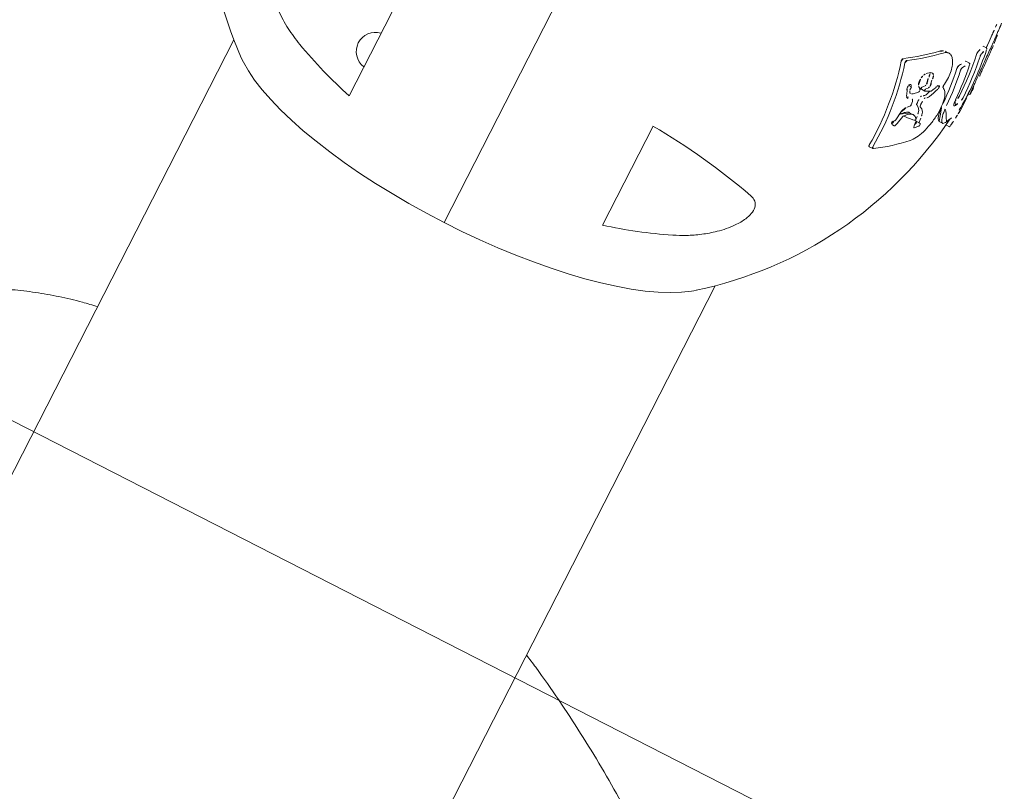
# Model space of a CAD drawing. Extents: x 5459245 to 5462690, y 5971016 to 5972523.
# Tile 95 of 198: x 5462451.757 to 5462452, y 5972211.344 to 5972211.534. Entities that reach past the tile are written whole.
import ezdxf

# ---------------------------------------------------------------- set-up
doc = ezdxf.new("R2010")
doc.units = 0
doc.layers.add('A_MAŁA ARCHITEKTURA', color=195, linetype='CONTINUOUS', lineweight=9)

# ---------------------------------------------------------------- blocks, each defined once
blk = doc.blocks.new('A$C43995eb0')
at = {"layer": 'A_MAŁA ARCHITEKTURA'}
blk.add_line((3836.64, 150), (3836.64, -150), dxfattribs=at)
at = {"layer": 'A_MAŁA ARCHITEKTURA', "linetype": 'Continuous'}
for p, q in [((3645.84, 99.45), (3645.84, 98.45)), ((3657.95, 100.45), (3657.95, 100.91)), ((3658.95, 100.6), (3662.56, 100.61)), ((3667.24, 99.08), (3667.24, 100.07)), ((3651.06, 97.34), (3651.06, 96.34)), ((3667.26, 97.17), (3667.26, 98.17)), ((3659.42, 93.19), (3659.42, 93.24)), ((3659.61, 92.86), (3659.66, 92.89)), ((3659.61, 92.8), (3659.61, 92.86)), ((3659.7, 92.75), (3659.7, 92.94)), ((3660.35, 93.28), (3660.9, 93.06)), ((3660.36, 92.62), (3661.02, 92.31)), ((3660.95, 93.03), (3660.9, 93.06)), ((3661.66, 92.8), (3660.95, 93.03)), ((3661.5, 92.03), (3661.02, 92.31)), ((3661.66, 92.8), (3662.86, 92.33)), ((3666.45, 91.99), (3667.1, 92.48)), ((3669.64, 92.87), (3668.6, 92.8)), ((3669.79, 92.97), (3669.85, 93.27)), ((3669.79, 91.97), (3669.79, 92.97)), ((3669.81, 92.06), (3669.85, 92.27)), ((3670.07, 92.13), (3671.02, 92.26)), ((3670.58, 93.28), (3671.43, 92.41)), ((3671.3, 92.28), (3671.02, 92.26)), ((3651.2, 91.68), (3651.2, 90.68)), ((3657.52, 89.81), (3657.39, 90.33)), ((3658.21, 89.01), (3657.52, 89.81)), ((3661.18, 91.04), (3661.63, 90.64)), ((3661.18, 90.04), (3661.63, 89.64)), ((3661.57, 91.97), (3662.19, 90.71)), ((3661.66, 91.8), (3662.86, 91.33)), ((3662.19, 89.71), (3662.19, 90.66)), ((3666.14, 91.42), (3666.45, 91.99)), ((3666.14, 90.42), (3666.45, 90.99)), ((3666.45, 90.99), (3667.1, 91.48)), ((3669.64, 91.87), (3668.6, 91.8)), ((3668.67, 90.77), (3668.67, 89.77)), ((3662.61, 89.49), (3662.79, 89.5)), ((3662.99, 87.29), (3663.44, 87.26)), ((3663.15, 89.4), (3664.09, 88.4)), ((3664.22, 87.57), (3664.16, 87.5)), ((3664.31, 87.81), (3664.22, 87.57)), ((3665.39, 87.65), (3665.51, 87.31)), ((3665.56, 89), (3665.84, 89.09)), ((3665.84, 89.09), (3666.75, 89.24)), ((3667.65, 88.61), (3667.19, 89.11)), ((3671.77, 87.51), (3669.54, 87.75)), ((3672.37, 88.25), (3670.24, 88.7)), ((3672.27, 87.17), (3672.16, 87.32)), ((3672.37, 87.25), (3672.18, 87.29)), ((3672.37, 88.25), (3672.84, 88.13)), ((3672.37, 87.25), (3672.84, 87.13)), ((3672.84, 88.13), (3673.08, 88.03)), ((3673.23, 87.81), (3673.23, 87.51)), ((3673.25, 87.65), (3673.24, 87.86)), ((3662.77, 86.49), (3662.77, 87.16)), ((3663.56, 86.47), (3663.27, 86.44)), ((3665.33, 87.21), (3664.11, 86.74)), ((3672.84, 87.13), (3673.08, 87.03)), ((3680.6, 84.71), (3680.6, 85.71)), ((4043.6, 66.5), (3728.38, 66.5)), ((3727.69, 35), (3700.3, 35)), ((3744.84, 0), (3604.16, 0)), ((3727.69, -35), (3700.3, -35)), ((3728.38, -66.5), (4043.6, -66.5))]:
    blk.add_line(p, q, dxfattribs=at)
at = {"layer": 'A_MAŁA ARCHITEKTURA', "linetype": 'Continuous', "flags": 128}
blk.add_lwpolyline([(3731.47, 62.86), (3732.17, 61.94), (3733.55, 59.85), (3734.87, 57.45), (3736.14, 54.73), (3737.34, 51.73), (3738.47, 48.45), (3739.53, 44.91), (3740.5, 41.13), (3741.39, 37.13), (3742.18, 32.94), (3742.87, 28.57), (3743.47, 24.04), (3743.96, 19.39), (3744.34, 14.63), (3744.62, 9.8), (3744.78, 4.91), (3744.84, 0), (3744.78, -4.91), (3744.62, -9.8), (3744.34, -14.63), (3743.96, -19.39), (3743.47, -24.04), (3742.87, -28.57), (3742.18, -32.94), (3741.39, -37.13), (3740.5, -41.13), (3739.53, -44.91), (3738.47, -48.45), (3737.34, -51.73), (3736.14, -54.73), (3734.87, -57.45), (3733.55, -59.85), (3732.17, -61.94), (3731.47, -62.86)], dxfattribs=at)
at = {"layer": 'A_MAŁA ARCHITEKTURA', "linetype": 'Continuous'}
for centre, radius, start, end in [((3641.2, 81.15), 18.88, 92.7495, 105.1049), ((3653.69, 1), 100, 95.5734, 98.8484), ((3645.78, 82.1), 18.51, 92.6634, 95.5751), ((3640.73, 79.67), 20.41, 70.4579, 75.3054), ((3658.17, 19.26), 81.2, 87.4318, 98.4741), ((3660.38, 19.07), 80.72, 90.7035, 98.5295), ((3653.69, 1), 100, 87.5715, 90.4986), ((3652.16, 78.55), 22.62, 64.523, 69.071), ((3653.69, 1), 100, 83.6768, 84.9997), ((3657.2, 79.46), 21.52, 64.3724, 75.3058), ((3655.7, 19.13), 81.76, 82.1437, 84.5904), ((3641.16, 80.51), 18.52, 92.6888, 98.8633), ((3640.73, 78.67), 20.41, 70.4579, 75.3054), ((3660.38, 18.07), 80.72, 90.7035, 98.5295), ((3638.07, 74.06), 26.63, 56.4841, 60.645), ((3663.41, 18.78), 79.64, 91.9637, 98.6487), ((3665.61, 18.53), 78.56, 91.991, 98.769), ((3652.34, 78.01), 22.12, 67.1658, 69.0951), ((3653.69, 0), 100, 38.9444, 83.1894), ((3638.07, 73.06), 26.63, 56.4841, 60.645), ((3665.61, 17.53), 78.56, 91.991, 98.769), ((3639.56, 57.9), 49.62, 34.3316, 44.9926), ((3615.23, 55.4), 50.63, 33.5638, 43.7333), ((3615.23, 54.4), 50.63, 33.5638, 43.7333), ((3676.6, 16.3), 69.31, 86.9972, 105.3368), ((3676.6, 15.3), 69.31, 86.9972, 105.3368), ((3870.12, 24.9), 170.12, 166.6146, 176.5968), ((3616.05, 5.87), 115.37, 14.6223, 23.3196), ((3715.08, -34.21), 4.69, 189.6654, 350.3346), ((3616.05, -5.87), 115.37, 336.6804, 345.3777), ((3653.69, 0), 100, 277.8653, 321.0556)]:
    blk.add_arc(centre, radius, start, end, dxfattribs=at)
for points, knots in [([(4142.89, 66.5), (4142.22, 67.87), (4140.12, 72.2), (4136.28, 79.34), (4131.39, 87.92), (4126.2, 96.34), (4120.77, 104.57), (4115.1, 112.59), (4109.18, 120.42), (4103.01, 128.06), (4096.61, 135.47), (4089.99, 142.66), (4083.16, 149.61), (4076.07, 156.36), (4069.1, 162.6), (4062.46, 168.17), (4056.39, 172.96), (4050.79, 177.15), (4045.5, 180.81), (4040.46, 183.99), (4035.48, 186.83), (4030.52, 189.34), (4025.57, 191.55), (4020.59, 193.47), (4015.46, 195.14), (4010.18, 196.55), (4004.72, 197.69), (3999.21, 198.53), (3993.62, 199.06), (3987.99, 199.29), (3982.33, 199.21), (3976.68, 198.81), (3971.05, 198.1), (3965.46, 197.07), (3959.92, 195.74), (3954.51, 194.1), (3949.3, 192.21), (3944.3, 190.08), (3939.45, 187.73), (3934.66, 185.11), (3929.92, 182.23), (3925.19, 179.08), (3920.42, 175.64), (3915.43, 171.81), (3909.6, 167.17), (3903.08, 161.65), (3896.09, 155.34), (3889.24, 148.75), (3882.55, 141.88), (3876.02, 134.74), (3869.67, 127.33), (3863.53, 119.68), (3857.61, 111.82), (3851.95, 103.78), (3846.55, 95.56), (3841.42, 87.18), (3836.57, 78.63), (3832.89, 71.73), (3830.91, 67.64), (3830.36, 66.5)], [0, 0, 0, 0, 0.01066, 0.033627, 0.056679, 0.079754, 0.102774, 0.125591, 0.148493, 0.171399, 0.194218, 0.216979, 0.239712, 0.26238, 0.285441, 0.305184, 0.322962, 0.339563, 0.354187, 0.368049, 0.381376, 0.394308, 0.406949, 0.419377, 0.431648, 0.444681, 0.45757, 0.47061, 0.483696, 0.496826, 0.509996, 0.523199, 0.536431, 0.549682, 0.562944, 0.576226, 0.589237, 0.601702, 0.614272, 0.626982, 0.639904, 0.653137, 0.666825, 0.681164, 0.697205, 0.718971, 0.740909, 0.763063, 0.785428, 0.807993, 0.830737, 0.853644, 0.876588, 0.899517, 0.922434, 0.945343, 0.968245, 0.991144, 1, 1, 1, 1]), ([(3657.92, 100.91), (3657.91, 100.91), (3657.9, 100.9), (3657.47, 100.88), (3656.69, 100.84), (3655.61, 100.78), (3654.25, 100.71), (3652.69, 100.63), (3650.97, 100.54), (3649.16, 100.45), (3647.33, 100.36), (3645.55, 100.27), (3643.89, 100.19), (3642.43, 100.11), (3641.17, 100.05), (3640.59, 100.02), (3640.29, 100.01)], [0, 0, 0, 0, 0.054157, 0.126813, 0.199546, 0.272224, 0.344903, 0.417634, 0.490291, 0.563107, 0.635772, 0.708706, 0.781715, 0.854329, 0.926953, 1, 1, 1, 1]), ([(3652.43, 100.98), (3652.61, 100.99), (3652.96, 101), (3652.69, 100.99), (3651.84, 100.94), (3650.51, 100.87), (3648.89, 100.79), (3647.26, 100.71), (3645.79, 100.64), (3645.21, 100.61), (3644.92, 100.59)], [0, 0, 0, 0, 0.125363, 0.250002, 0.37487, 0.499739, 0.624391, 0.749729, 0.874846, 1, 1, 1, 1]), ([(3645.9, 99.41), (3645.88, 99.42), (3645.82, 99.44), (3645.86, 99.49), (3645.99, 99.53), (3646.13, 99.56), (3646.21, 99.57)], [0, 0, 0, 0, 0.249697, 0.499554, 0.749427, 1, 1, 1, 1]), ([(3652.27, 100.97), (3652.23, 100.97), (3652.19, 100.97), (3652.21, 100.96), (3652.21, 100.96)], [0, 0, 0, 0, 0.885576, 1, 1, 1, 1]), ([(3657.95, 100.56), (3658.09, 100.56), (3658.53, 100.56), (3658.78, 100.58), (3658.95, 100.6)], [0, 0, 0, 0, 0.316959, 1, 1, 1, 1]), ([(3659.39, 99.78), (3659.43, 99.78), (3659.5, 99.78), (3659.67, 99.77), (3659.88, 99.75), (3660.11, 99.72), (3660.19, 99.69), (3660.24, 99.68)], [0, 0, 0, 0, 0.125396, 0.250607, 0.500138, 0.749752, 1, 1, 1, 1]), ([(3661.81, 100.37), (3661.89, 100.37), (3662.05, 100.36), (3662.3, 100.33), (3662.53, 100.31), (3662.62, 100.29), (3662.66, 100.28)], [0, 0, 0, 0, 0.249698, 0.499539, 0.74943, 1, 1, 1, 1]), ([(3663.41, 100.52), (3663.33, 100.53), (3663.17, 100.55), (3662.92, 100.57), (3662.69, 100.59), (3662.6, 100.6), (3662.56, 100.61)], [0, 0, 0, 0, 0.249732, 0.499563, 0.749427, 1, 1, 1, 1]), ([(3667.24, 100.07), (3667.23, 100.07), (3667.22, 100.07), (3667.09, 100.09), (3666.95, 100.11), (3666.88, 100.12)], [0, 0, 0, 0, 0.303665, 0.651375, 1, 1, 1, 1]), ([(3645.88, 99.28), (3645.78, 99.28), (3645.08, 99.24), (3643.9, 99.19), (3642.43, 99.11), (3641.18, 99.05), (3640.59, 99.02), (3640.29, 99.01)], [0, 0, 0, 0, 0.0411469, 0.2804789, 0.520368, 0.7591148, 1, 1, 1, 1]), ([(3645.9, 98.41), (3645.87, 98.42), (3645.83, 98.43), (3645.84, 98.45), (3645.85, 98.45)], [0, 0, 0, 0, 0.887948, 1, 1, 1, 1]), ([(3648.41, 98.89), (3648.33, 98.88), (3648.21, 98.87), (3648.04, 98.86), (3647.87, 98.86), (3647.69, 98.87), (3647.6, 98.89), (3647.55, 98.9)], [0, 0, 0, 0, 0.249434, 0.374986, 0.500178, 0.749768, 1, 1, 1, 1]), ([(3648.41, 97.89), (3648.33, 97.88), (3648.21, 97.87), (3648.04, 97.86), (3647.87, 97.86), (3647.69, 97.87), (3647.6, 97.89), (3647.55, 97.9)], [0, 0, 0, 0, 0.249434, 0.374986, 0.500178, 0.749768, 1, 1, 1, 1]), ([(3651.13, 97.27), (3651.1, 97.29), (3651.05, 97.33), (3651.09, 97.4), (3651.21, 97.47), (3651.36, 97.5), (3651.43, 97.51)], [0, 0, 0, 0, 0.249782, 0.499668, 0.749468, 1, 1, 1, 1]), ([(3659.39, 98.78), (3659.43, 98.78), (3659.5, 98.78), (3659.67, 98.77), (3659.88, 98.75), (3660.11, 98.72), (3660.19, 98.69), (3660.24, 98.68)], [0, 0, 0, 0, 0.125396, 0.250607, 0.500138, 0.749752, 1, 1, 1, 1]), ([(3661.89, 98.97), (3662, 98.9), (3662.21, 98.77), (3662.05, 98.57), (3661.62, 98.45), (3661.12, 98.39), (3660.83, 98.38), (3660.68, 98.37)], [0, 0, 0, 0, 0.250366, 0.499308, 0.748473, 0.873948, 1, 1, 1, 1]), ([(3666.51, 98.86), (3666.84, 98.65), (3667.49, 98.24), (3667.01, 97.66), (3665.7, 97.3), (3664.22, 97.11), (3663.32, 97.06), (3662.88, 97.04)], [0, 0, 0, 0, 0.249793, 0.499376, 0.748511, 0.873967, 1, 1, 1, 1]), ([(3667.19, 97.17), (3667.13, 97), (3667.02, 96.63), (3665.69, 96.3), (3664.22, 96.11), (3663.33, 96.06), (3662.88, 96.04)], [0, 0, 0, 0, 0.300475, 0.648757, 0.823783, 1, 1, 1, 1]), ([(3651.13, 96.27), (3651.09, 96.29), (3651.05, 96.31), (3651.07, 96.34), (3651.07, 96.34)], [0, 0, 0, 0, 0.88169, 1, 1, 1, 1]), ([(3653.63, 96.17), (3653.59, 96.16), (3653.51, 96.15), (3653.39, 96.15), (3653.26, 96.15), (3653.13, 96.16), (3653.02, 96.17), (3652.88, 96.2), (3652.82, 96.24), (3652.78, 96.26)], [0, 0, 0, 0, 0.12513, 0.250034, 0.375272, 0.500235, 0.625314, 0.750552, 1, 1, 1, 1]), ([(3653.63, 95.17), (3653.59, 95.16), (3653.51, 95.15), (3653.39, 95.15), (3653.26, 95.15), (3653.13, 95.16), (3653.02, 95.17), (3652.88, 95.2), (3652.82, 95.24), (3652.78, 95.26)], [0, 0, 0, 0, 0.125126, 0.250028, 0.375078, 0.500238, 0.624777, 0.750558, 1, 1, 1, 1]), ([(3659.37, 94.26), (3659.55, 94.56), (3659.91, 95.15), (3661.44, 95.78), (3663.59, 96.09), (3666.18, 96.04), (3668.88, 95.63), (3671.34, 94.92), (3673.39, 94.01), (3674.23, 93.32), (3674.65, 92.98)], [0, 0, 0, 0, 0.12517, 0.249642, 0.374442, 0.499277, 0.624094, 0.749439, 0.874606, 1, 1, 1, 1]), ([(3651.81, 90.4), (3651.61, 90.65), (3651.21, 91.16), (3651.16, 91.95), (3651.53, 92.7), (3652.36, 93.37), (3653.62, 93.9), (3655.22, 94.24), (3657.06, 94.35), (3658.29, 94.23), (3658.9, 94.16)], [0, 0, 0, 0, 0.125461, 0.250067, 0.374697, 0.499707, 0.62502, 0.749558, 0.874271, 1, 1, 1, 1]), ([(3659.37, 94.26), (3659.36, 94.24), (3659.34, 94.21), (3659.27, 94.18), (3659.21, 94.17), (3659.14, 94.16), (3659.06, 94.15), (3658.98, 94.15), (3658.93, 94.16), (3658.9, 94.16)], [0, 0, 0, 0, 0.24899, 0.37424, 0.499084, 0.624248, 0.749403, 0.874532, 1, 1, 1, 1]), ([(3659.42, 93.24), (3659.43, 93.26), (3659.45, 93.3), (3659.55, 93.34), (3659.68, 93.37), (3659.78, 93.37), (3659.83, 93.37)], [0, 0, 0, 0, 0.250231, 0.50008, 0.74975, 1, 1, 1, 1]), ([(3659.44, 93.15), (3659.43, 93.16), (3659.41, 93.2), (3659.42, 93.23), (3659.42, 93.24)], [0, 0, 0, 0, 0.4994001, 1, 1, 1, 1]), ([(3659.64, 93), (3659.6, 93.02), (3659.51, 93.07), (3659.47, 93.12), (3659.44, 93.15)], [0, 0, 0, 0, 0.499186, 1, 1, 1, 1]), ([(3659.7, 92.75), (3659.68, 92.76), (3659.64, 92.77), (3659.6, 92.8), (3659.59, 92.83), (3659.61, 92.85), (3659.61, 92.86)], [0, 0, 0, 0, 0.249704, 0.499786, 0.749767, 1, 1, 1, 1]), ([(3659.64, 93), (3659.66, 92.99), (3659.69, 92.97), (3659.7, 92.94), (3659.7, 92.92), (3659.67, 92.9), (3659.66, 92.89)], [0, 0, 0, 0, 0.249915, 0.500042, 0.749993, 1, 1, 1, 1]), ([(3660.21, 92.65), (3660.12, 92.66), (3659.94, 92.68), (3659.78, 92.73), (3659.7, 92.75)], [0, 0, 0, 0, 0.4991121, 1, 1, 1, 1]), ([(3659.83, 93.37), (3659.92, 93.36), (3660.11, 93.34), (3660.27, 93.3), (3660.35, 93.28)], [0, 0, 0, 0, 0.499055, 1, 1, 1, 1]), ([(3660.21, 92.65), (3660.24, 92.64), (3660.29, 92.64), (3660.34, 92.62), (3660.36, 92.62)], [0, 0, 0, 0, 0.499009, 1, 1, 1, 1]), ([(3662.86, 92.33), (3663.05, 92.2), (3663.44, 91.95), (3663.57, 91.67), (3663.64, 91.53)], [0, 0, 0, 0, 0.499787, 1, 1, 1, 1]), ([(3667.1, 92.48), (3667.31, 92.56), (3667.72, 92.72), (3668.31, 92.78), (3668.6, 92.8)], [0, 0, 0, 0, 0.500155, 1, 1, 1, 1]), ([(3670.02, 88.79), (3669.65, 89.12), (3668.9, 89.79), (3668.56, 90.76), (3668.83, 91.46), (3669.41, 91.9), (3669.85, 92.05), (3670.07, 92.13)], [0, 0, 0, 0, 0.249692, 0.499296, 0.748632, 0.874477, 1, 1, 1, 1]), ([(3669.79, 92.97), (3669.79, 92.95), (3669.79, 92.93), (3669.77, 92.9), (3669.72, 92.88), (3669.67, 92.88), (3669.64, 92.87)], [0, 0, 0, 0, 0.250267, 0.500046, 0.749598, 1, 1, 1, 1]), ([(3669.85, 93.27), (3669.86, 93.29), (3669.88, 93.31), (3669.94, 93.33), (3670.02, 93.35), (3670.08, 93.36), (3670.12, 93.36)], [0, 0, 0, 0, 0.2499072, 0.499238, 0.7491379, 1, 1, 1, 1]), ([(3669.85, 92.27), (3669.86, 92.29), (3669.88, 92.31), (3669.94, 92.33), (3670.02, 92.35), (3670.08, 92.36), (3670.12, 92.36)], [0, 0, 0, 0, 0.249907, 0.499238, 0.749138, 1, 1, 1, 1]), ([(3670.12, 93.36), (3670.17, 93.36), (3670.27, 93.36), (3670.38, 93.34), (3670.44, 93.33)], [0, 0, 0, 0, 0.499114, 1, 1, 1, 1]), ([(3670.12, 92.36), (3670.17, 92.36), (3670.27, 92.36), (3670.38, 92.34), (3670.44, 92.33)], [0, 0, 0, 0, 0.499114, 1, 1, 1, 1]), ([(3670.44, 93.33), (3670.45, 93.33), (3670.48, 93.32), (3670.52, 93.31), (3670.55, 93.3), (3670.57, 93.28), (3670.58, 93.28)], [0, 0, 0, 0, 0.247175, 0.499606, 0.748246, 1, 1, 1, 1]), ([(3670.44, 92.33), (3670.45, 92.33), (3670.48, 92.32), (3670.52, 92.31), (3670.55, 92.3), (3670.57, 92.28), (3670.58, 92.28)], [0, 0, 0, 0, 0.247175, 0.499606, 0.748246, 1, 1, 1, 1]), ([(3671.43, 92.41), (3671.43, 92.4), (3671.45, 92.37), (3671.43, 92.33), (3671.39, 92.3), (3671.33, 92.29), (3671.3, 92.28)], [0, 0, 0, 0, 0.25021, 0.499986, 0.749492, 1, 1, 1, 1]), ([(3651.81, 89.4), (3651.6, 89.65), (3651.24, 90.08), (3651.25, 90.51), (3651.25, 90.68)], [0, 0, 0, 0, 0.602262, 1, 1, 1, 1]), ([(3657.39, 90.33), (3657.41, 90.42), (3657.47, 90.61), (3657.68, 90.76), (3657.79, 90.84)], [0, 0, 0, 0, 0.500364, 1, 1, 1, 1]), ([(3657.79, 90.84), (3657.86, 90.87), (3658, 90.94), (3658.28, 91), (3658.59, 91.03), (3658.81, 91.01), (3658.92, 91)], [0, 0, 0, 0, 0.250187, 0.499858, 0.749375, 1, 1, 1, 1]), ([(3657.79, 89.84), (3657.86, 89.87), (3658, 89.94), (3658.28, 90), (3658.59, 90.03), (3658.81, 90.01), (3658.92, 90)], [0, 0, 0, 0, 0.2501866, 0.4998576, 0.7493749, 1, 1, 1, 1]), ([(3659.61, 91.12), (3659.57, 91.1), (3659.5, 91.05), (3659.32, 91.01), (3659.12, 90.99), (3658.99, 91), (3658.92, 91)], [0, 0, 0, 0, 0.250115, 0.499774, 0.749302, 1, 1, 1, 1]), ([(3659.61, 90.12), (3659.57, 90.1), (3659.5, 90.05), (3659.32, 90.01), (3659.12, 89.99), (3658.99, 90), (3658.92, 90)], [0, 0, 0, 0, 0.250115, 0.499774, 0.749302, 1, 1, 1, 1]), ([(3659.61, 91.12), (3659.67, 91.16), (3659.8, 91.23), (3660.09, 91.28), (3660.42, 91.29), (3660.64, 91.25), (3660.74, 91.23)], [0, 0, 0, 0, 0.250085, 0.499686, 0.749377, 1, 1, 1, 1]), ([(3659.61, 90.12), (3659.67, 90.16), (3659.8, 90.23), (3660.09, 90.28), (3660.42, 90.29), (3660.64, 90.25), (3660.74, 90.23)], [0, 0, 0, 0, 0.250085, 0.499686, 0.749377, 1, 1, 1, 1]), ([(3660.74, 91.23), (3660.83, 91.21), (3661, 91.16), (3661.12, 91.08), (3661.18, 91.04)], [0, 0, 0, 0, 0.499238, 1, 1, 1, 1]), ([(3660.74, 90.23), (3660.83, 90.21), (3661, 90.16), (3661.12, 90.08), (3661.18, 90.04)], [0, 0, 0, 0, 0.499238, 1, 1, 1, 1]), ([(3661.5, 92.03), (3661.51, 92.02), (3661.54, 92), (3661.56, 91.98), (3661.57, 91.97)], [0, 0, 0, 0, 0.4993408, 1, 1, 1, 1]), ([(3661.8, 90.55), (3661.76, 90.56), (3661.69, 90.59), (3661.65, 90.63), (3661.63, 90.64)], [0, 0, 0, 0, 0.49981, 1, 1, 1, 1]), ([(3662.01, 90.54), (3661.99, 90.54), (3661.96, 90.53), (3661.91, 90.53), (3661.85, 90.54), (3661.81, 90.55), (3661.8, 90.55)], [0, 0, 0, 0, 0.2499163, 0.4995707, 0.7492387, 1, 1, 1, 1]), ([(3662.17, 90.62), (3662.15, 90.6), (3662.11, 90.57), (3662.04, 90.55), (3662.01, 90.54)], [0, 0, 0, 0, 0.49926, 1, 1, 1, 1]), ([(3662.19, 90.71), (3662.2, 90.69), (3662.21, 90.66), (3662.18, 90.63), (3662.17, 90.62)], [0, 0, 0, 0, 0.4995167, 1, 1, 1, 1]), ([(3662.19, 89.71), (3662.2, 89.69), (3662.21, 89.66), (3662.18, 89.63), (3662.17, 89.62)], [0, 0, 0, 0, 0.499517, 1, 1, 1, 1]), ([(3662.86, 91.33), (3663.05, 91.2), (3663.44, 90.95), (3663.57, 90.67), (3663.64, 90.53)], [0, 0, 0, 0, 0.499787, 1, 1, 1, 1]), ([(3663.91, 91.38), (3663.87, 91.39), (3663.8, 91.4), (3663.72, 91.44), (3663.66, 91.49), (3663.64, 91.52), (3663.64, 91.53)], [0, 0, 0, 0, 0.249536, 0.499529, 0.749625, 1, 1, 1, 1]), ([(3663.91, 90.38), (3663.87, 90.39), (3663.8, 90.4), (3663.72, 90.44), (3663.66, 90.49), (3663.64, 90.52), (3663.64, 90.53)], [0, 0, 0, 0, 0.249536, 0.499529, 0.749625, 1, 1, 1, 1]), ([(3666.01, 91.35), (3665.68, 91.31), (3665.03, 91.23), (3664.28, 91.33), (3663.91, 91.38)], [0, 0, 0, 0, 0.499956, 1, 1, 1, 1]), ([(3666.01, 90.35), (3665.68, 90.31), (3665.03, 90.23), (3664.28, 90.33), (3663.91, 90.38)], [0, 0, 0, 0, 0.499956, 1, 1, 1, 1]), ([(3666.14, 91.42), (3666.13, 91.41), (3666.11, 91.38), (3666.06, 91.36), (3666.02, 91.35), (3666.01, 91.35)], [0, 0, 0, 0, 0.498291, 0.751816, 1, 1, 1, 1]), ([(3666.14, 90.42), (3666.13, 90.41), (3666.11, 90.38), (3666.06, 90.36), (3666.02, 90.35), (3666.01, 90.35)], [0, 0, 0, 0, 0.498291, 0.751816, 1, 1, 1, 1]), ([(3667.1, 91.48), (3667.31, 91.56), (3667.72, 91.72), (3668.31, 91.78), (3668.6, 91.8)], [0, 0, 0, 0, 0.500155, 1, 1, 1, 1]), ([(3670.02, 87.79), (3669.66, 88.12), (3668.95, 88.77), (3668.56, 89.48), (3668.68, 89.76), (3668.68, 89.77)], [0, 0, 0, 0, 0.491192, 0.982209, 1, 1, 1, 1]), ([(3658.88, 88.61), (3658.75, 88.67), (3658.49, 88.79), (3658.31, 88.94), (3658.21, 89.01)], [0, 0, 0, 0, 0.499874, 1, 1, 1, 1]), ([(3659.67, 88.4), (3659.53, 88.43), (3659.25, 88.48), (3659.01, 88.57), (3658.88, 88.61)], [0, 0, 0, 0, 0.499855, 1, 1, 1, 1]), ([(3661.63, 88.6), (3661.5, 88.55), (3661.23, 88.44), (3660.74, 88.36), (3660.2, 88.34), (3659.84, 88.38), (3659.67, 88.4)], [0, 0, 0, 0, 0.249818, 0.50022, 0.750548, 1, 1, 1, 1]), ([(3661.8, 89.55), (3661.76, 89.56), (3661.69, 89.59), (3661.65, 89.63), (3661.63, 89.64)], [0, 0, 0, 0, 0.49981, 1, 1, 1, 1]), ([(3662.11, 89.16), (3662.09, 89.05), (3662.04, 88.84), (3661.77, 88.68), (3661.63, 88.6)], [0, 0, 0, 0, 0.5009107, 1, 1, 1, 1]), ([(3662.01, 89.54), (3661.99, 89.54), (3661.96, 89.53), (3661.91, 89.53), (3661.85, 89.54), (3661.81, 89.55), (3661.8, 89.55)], [0, 0, 0, 0, 0.249916, 0.499571, 0.749239, 1, 1, 1, 1]), ([(3662.17, 89.62), (3662.15, 89.6), (3662.11, 89.57), (3662.04, 89.55), (3662.01, 89.54)], [0, 0, 0, 0, 0.49926, 1, 1, 1, 1]), ([(3662.11, 89.16), (3662.12, 89.2), (3662.13, 89.28), (3662.23, 89.37), (3662.39, 89.45), (3662.54, 89.48), (3662.61, 89.49)], [0, 0, 0, 0, 0.250378, 0.500159, 0.749597, 1, 1, 1, 1]), ([(3662.77, 87.16), (3662.77, 87.18), (3662.78, 87.21), (3662.81, 87.25), (3662.85, 87.27), (3662.89, 87.28), (3662.94, 87.29), (3662.97, 87.29), (3662.99, 87.29)], [0, 0, 0, 0, 0.249252, 0.498377, 0.624828, 0.748771, 0.874958, 1, 1, 1, 1]), ([(3662.79, 89.5), (3662.83, 89.5), (3662.9, 89.5), (3663, 89.48), (3663.09, 89.44), (3663.13, 89.41), (3663.15, 89.4)], [0, 0, 0, 0, 0.2494642, 0.4992865, 0.7493949, 1, 1, 1, 1]), ([(3663.58, 87.26), (3663.56, 87.26), (3663.51, 87.25), (3663.46, 87.26), (3663.44, 87.26)], [0, 0, 0, 0, 0.499139, 1, 1, 1, 1]), ([(3664.16, 87.5), (3664.08, 87.44), (3663.94, 87.34), (3663.7, 87.29), (3663.58, 87.26)], [0, 0, 0, 0, 0.499892, 1, 1, 1, 1]), ([(3664.09, 88.4), (3664.16, 88.3), (3664.3, 88.11), (3664.31, 87.91), (3664.31, 87.81)], [0, 0, 0, 0, 0.500708, 1, 1, 1, 1]), ([(3665.7, 87.76), (3665.7, 87.7), (3665.72, 87.6), (3665.66, 87.45), (3665.53, 87.31), (3665.39, 87.24), (3665.33, 87.21)], [0, 0, 0, 0, 0.249471, 0.4991888, 0.7485824, 1, 1, 1, 1]), ([(3665.36, 88.76), (3665.37, 88.79), (3665.37, 88.85), (3665.44, 88.94), (3665.52, 88.98), (3665.56, 89)], [0, 0, 0, 0, 0.315466, 0.656962, 1, 1, 1, 1]), ([(3665.39, 87.65), (3665.37, 87.69), (3665.35, 87.72), (3665.36, 87.76), (3665.36, 87.76)], [0, 0, 0, 0, 0.930642, 1, 1, 1, 1]), ([(3666.75, 89.24), (3666.77, 89.24), (3666.81, 89.25), (3666.88, 89.25), (3666.95, 89.23), (3667.03, 89.21), (3667.13, 89.17), (3667.17, 89.13), (3667.19, 89.11)], [0, 0, 0, 0, 0.125206, 0.250224, 0.374172, 0.500803, 0.750023, 1, 1, 1, 1]), ([(3669.54, 87.75), (3669.34, 87.79), (3668.94, 87.86), (3668.41, 88.08), (3667.96, 88.33), (3667.75, 88.51), (3667.65, 88.61)], [0, 0, 0, 0, 0.249161, 0.499088, 0.749149, 1, 1, 1, 1]), ([(3670.24, 88.7), (3670.22, 88.7), (3670.18, 88.71), (3670.09, 88.74), (3670.05, 88.77), (3670.02, 88.79)], [0, 0, 0, 0, 0.250055, 0.499973, 1, 1, 1, 1]), ([(3670.24, 87.7), (3670.22, 87.7), (3670.18, 87.71), (3670.09, 87.74), (3670.05, 87.77), (3670.02, 87.79)], [0, 0, 0, 0, 0.250055, 0.499973, 1, 1, 1, 1]), ([(3671.77, 87.51), (3671.79, 87.51), (3671.83, 87.5), (3671.92, 87.48), (3672.02, 87.45), (3672.11, 87.39), (3672.14, 87.34), (3672.16, 87.32)], [0, 0, 0, 0, 0.125173, 0.250237, 0.499817, 0.749608, 1, 1, 1, 1]), ([(3673.25, 87.65), (3673.25, 87.53), (3673.26, 87.29), (3673.11, 87.08), (3673.03, 86.97)], [0, 0, 0, 0, 0.500812, 1, 1, 1, 1]), ([(3673.08, 88.03), (3673.1, 88.02), (3673.15, 87.99), (3673.2, 87.95), (3673.23, 87.9), (3673.23, 87.87), (3673.24, 87.86)], [0, 0, 0, 0, 0.249874, 0.49965, 0.749663, 1, 1, 1, 1]), ([(3662.43, 86.65), (3662.4, 86.68), (3662.35, 86.73), (3662.33, 86.81), (3662.34, 86.89), (3662.39, 86.93), (3662.41, 86.95)], [0, 0, 0, 0, 0.249615, 0.499509, 0.749564, 1, 1, 1, 1]), ([(3662.41, 86.95), (3662.45, 86.98), (3662.52, 87.02), (3662.62, 87.05), (3662.67, 87.06)], [0, 0, 0, 0, 0.499308, 1, 1, 1, 1]), ([(3662.79, 86.48), (3662.72, 86.5), (3662.58, 86.55), (3662.48, 86.62), (3662.43, 86.65)], [0, 0, 0, 0, 0.499175, 1, 1, 1, 1]), ([(3662.77, 87.16), (3662.77, 87.15), (3662.77, 87.13), (3662.76, 87.1), (3662.72, 87.08), (3662.69, 87.07), (3662.67, 87.06)], [0, 0, 0, 0, 0.249797, 0.499153, 0.749166, 1, 1, 1, 1]), ([(3663.27, 86.44), (3663.19, 86.43), (3663.02, 86.43), (3662.87, 86.46), (3662.79, 86.48)], [0, 0, 0, 0, 0.499639, 1, 1, 1, 1]), ([(3664.02, 86.68), (3663.97, 86.64), (3663.89, 86.56), (3663.72, 86.5), (3663.62, 86.48), (3663.56, 86.47)], [0, 0, 0, 0, 0.4988931, 0.7493177, 1, 1, 1, 1]), ([(3664.02, 86.68), (3664.04, 86.7), (3664.06, 86.72), (3664.1, 86.73), (3664.11, 86.74)], [0, 0, 0, 0, 0.499332, 1, 1, 1, 1]), ([(3672.79, 86.92), (3672.74, 86.93), (3672.63, 86.95), (3672.48, 87.01), (3672.35, 87.09), (3672.3, 87.14), (3672.27, 87.17)], [0, 0, 0, 0, 0.249327, 0.499262, 0.749422, 1, 1, 1, 1]), ([(3673.03, 86.97), (3673.02, 86.96), (3673, 86.94), (3672.94, 86.92), (3672.87, 86.91), (3672.82, 86.92), (3672.79, 86.92)], [0, 0, 0, 0, 0.2503, 0.499961, 0.749423, 1, 1, 1, 1]), ([(3680.53, 85.88), (3680.56, 85.83), (3680.61, 85.74), (3680.59, 85.63), (3680.52, 85.57), (3680.45, 85.53), (3680.35, 85.51), (3680.27, 85.51), (3680.23, 85.51)], [0, 0, 0, 0, 0.249123, 0.498004, 0.622978, 0.74866, 0.87411, 1, 1, 1, 1]), ([(3658.27, 83.14), (3658.23, 83.13), (3658.15, 83.11), (3658.01, 83.11), (3657.88, 83.12), (3657.71, 83.16), (3657.54, 83.25), (3657.46, 83.34), (3657.42, 83.39)], [0, 0, 0, 0, 0.125192, 0.250141, 0.375162, 0.500485, 0.749701, 1, 1, 1, 1]), ([(3680.59, 84.71), (3680.59, 84.68), (3680.58, 84.62), (3680.52, 84.57), (3680.45, 84.53), (3680.35, 84.51), (3680.27, 84.51), (3680.23, 84.51)], [0, 0, 0, 0, 0.281189, 0.460141, 0.640105, 0.819738, 1, 1, 1, 1]), ([(3658.27, 82.14), (3658.23, 82.13), (3658.15, 82.11), (3658.01, 82.11), (3657.88, 82.12), (3657.71, 82.16), (3657.54, 82.25), (3657.46, 82.34), (3657.42, 82.39)], [0, 0, 0, 0, 0.125192, 0.250141, 0.375162, 0.500485, 0.749701, 1, 1, 1, 1]), ([(3704.63, 64.28), (3704.82, 64.79), (3705.2, 65.81), (3706.58, 66.55), (3708.37, 66.46), (3710.49, 65.67), (3712.6, 64.3), (3714.58, 62.58), (3716.57, 60.49), (3718.62, 57.83), (3720.54, 54.69), (3721.53, 52.56), (3722, 51.55)], [0, 0, 0, 0, 0.094019, 0.188841, 0.270931, 0.344624, 0.451218, 0.531644, 0.61223, 0.744947, 0.877933, 1, 1, 1, 1]), ([(3722, -51.55), (3721.31, -53), (3719.93, -55.91), (3717.23, -59.77), (3714.66, -62.55), (3712.57, -64.29), (3710.78, -65.48), (3708.84, -66.35), (3707.02, -66.59), (3705.6, -66.1), (3704.91, -65.21), (3704.69, -64.48), (3704.63, -64.28)], [0, 0, 0, 0, 0.174816, 0.349121, 0.487759, 0.558039, 0.628131, 0.711653, 0.795688, 0.870344, 0.964497, 1, 1, 1, 1]), ([(3802.09, -66.5), (3802.32, -67.78), (3802.88, -71.01), (3804.16, -76.09), (3805.87, -81.69), (3807.89, -87.13), (3810.18, -92.36), (3812.72, -97.36), (3815.49, -102.12), (3818.51, -106.71), (3821.79, -111.16), (3825.34, -115.47), (3829.15, -119.6), (3833.2, -123.56), (3837.48, -127.32), (3841.99, -130.86), (3846.69, -134.15), (3851.42, -137.09), (3856.09, -139.69), (3860.7, -142), (3865.73, -144.3), (3871.26, -146.69), (3877.58, -149.22), (3884.95, -151.96), (3893.35, -154.81), (3902.53, -157.6), (3911.83, -160.1), (3921.27, -162.33), (3930.81, -164.25), (3940.45, -165.87), (3950.13, -167.18), (3959.72, -168.17), (3966.75, -168.67), (3970.53, -168.87), (3971.18, -168.9)], [0, 0, 0, 0, 0.0182863, 0.0459808, 0.0733615, 0.1004489, 0.1272875, 0.1535123, 0.1789588, 0.2046068, 0.2304569, 0.2565169, 0.2827881, 0.3092641, 0.3359302, 0.3627632, 0.3897315, 0.4164669, 0.4408573, 0.4648354, 0.4889809, 0.5187336, 0.5495155, 0.5844833, 0.6290454, 0.6740048, 0.7190492, 0.7641409, 0.8099463, 0.855585, 0.901215, 0.9469541, 0.9907645, 1, 1, 1, 1])]:
    blk.add_open_spline(points, degree=3, knots=knots, dxfattribs=at)

msp = doc.modelspace()

# ---------------------------------------------------------------- block references
at = {"layer": 'A_MAŁA ARCHITEKTURA', "xscale": 0.001, "yscale": 0.001, "zscale": 0.001, "rotation": 242.9301705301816}
msp.add_blockref('A$C43995eb0', (5462453.5658, 5972214.81866), dxfattribs=at)

doc.saveas('drawing.dxf')
